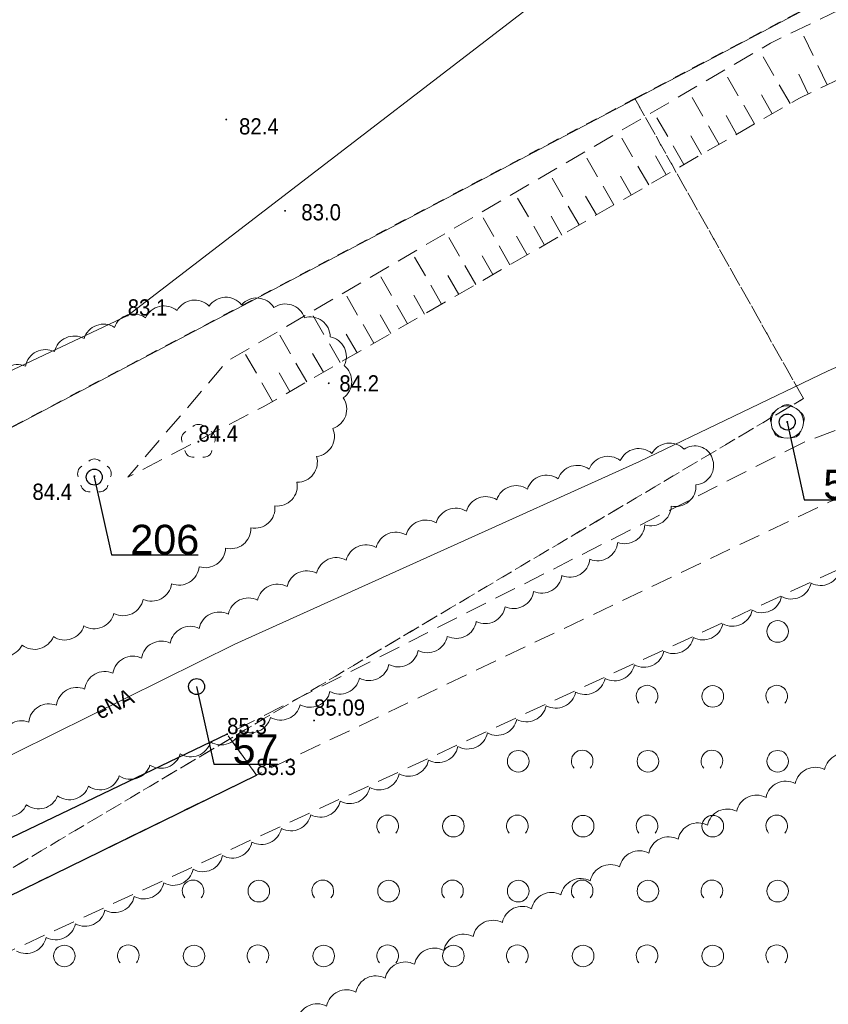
# Model space of a CAD drawing. Header units: metres. Extents: x 6540907 to 6541833, y 5893434 to 5894895.
# Tile 40 of 256: x 6541112 to 6541149, y 5893684 to 5893730. Entities that reach past the tile are written whole.
import ezdxf
from ezdxf import colors
from ezdxf.entities.mleader import LeaderData, LeaderLine
from ezdxf.enums import TextEntityAlignment as Align
from ezdxf.math import Vec2, Vec3

# ---------------------------------------------------------------- set-up
doc = ezdxf.new("R2010")
doc.units = ezdxf.units.M
doc.header["$MEASUREMENT"] = 0
for name, pattern in [('1.0_0.5', [1.5, 1, -0.5]), ('219-500', [0, 0]), ('egug-500', [1, 0.5, -0.5])]:
    doc.linetypes.add(name, pattern=pattern)
doc.layers.get('0').update_dxf_attribs({"color": 2, "linetype": 'CONTINUOUS', "lineweight": 5})
for name, color, linetype, lineweight in [('218-kontur użytku gruntowego', 251, 'CONTINUOUS', 9), ('219-działka ewidencyjna', 152, 'CONTINUOUS', 18), ('chodnik', 251, 'CONTINUOUS', 9), ('drzewo liściaste', 251, 'CONTINUOUS', 9), ('krawężnik', 251, 'CONTINUOUS', 9), ('pikieta naturalna', 251, 'CONTINUOUS', 9), ('pikieta naturalna-Atr2', 251, 'CONTINUOUS', 9), ('pikieta sztuczna', 251, 'CONTINUOUS', 9), ('pikieta sztuczna-Atr2', 251, 'CONTINUOUS', 9), ('przewód elektroenergetyczny podziemny', 251, 'CONTINUOUS', 9), ('przewód elektroenergetyczny podziemny-Atr1', 251, 'CONTINUOUS', 9), ('skarpa nieumocniona', 251, 'CONTINUOUS', 9), ('woda stojąca', 251, 'CONTINUOUS', 9), ('z_i_drzewa_liściste_korony', 66, 'CONTINUOUS', 20), ('z_i_drzewa_opis', 7, 'CONTINUOUS', 25), ('zadrzewienie  zakrzewienie', 252, 'CONTINUOUS', 15)]:
    doc.layers.add(name, color=color, linetype=linetype, lineweight=lineweight)
doc.layers.add('z_i_masywy_grupy', color=7, linetype='CONTINUOUS', lineweight=13, true_color=0x7f926c)
doc.styles.add('Opisowy', font='arial.ttf')
doc.styles.get("Standard").update_dxf_attribs({"font": 'Arial', "width": 0.75})

# ---------------------------------------------------------------- blocks, each defined once
blk = doc.blocks.new('PW01')
at = {"linetype": 'Continuous', "lineweight": 13}
h = blk.add_hatch(color=0, dxfattribs=at)
edge = h.paths.add_edge_path()
edge.add_arc((0, 0), 0.045, 0, 360)
blk = doc.blocks.new('OTZK1')
at = {"color": 0, "linetype": 'Continuous'}
blk.add_circle((0, 0), 0.5, dxfattribs=at)
blk = doc.blocks.new('OTZK2')
at = {"color": 0, "linetype": 'Continuous'}
blk.add_arc((0, 0), 0.5, 318.85, 221.162, dxfattribs=at)
blk = doc.blocks.new('OP021')
at = {"linetype": 'Continuous', "lineweight": 13}
h = blk.add_hatch(color=0, dxfattribs=at)
edge = h.paths.add_edge_path()
edge.add_arc((0, 0), 0.05, 0, 360)
at = {"color": 0, "linetype": 'Continuous', "lineweight": 13}
for centre, start, end in [((-0.38, 0.124), 121.308, 202.548), ((0, 0.4), 49.272, 130.728), ((0.38, 0.124), 337.452, 58.692), ((-0.235, -0.324), 193.221, 274.871), ((0.235, -0.324), 265.129, 346.7789999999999)]:
    blk.add_arc(centre, 0.4, start, end, dxfattribs=at)
blk = doc.blocks.new('_None')
blk = doc.blocks.new('punkt')
h = blk.add_hatch()
h.set_pattern_fill('ANSI32', color=256, scale=0.2)
h.set_pattern_definition([(45, (-4781848.87, -5644337.08), (-1.347038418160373, 1.347038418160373), []), (45, (-4781847.971974, -5644337.08), (-1.347038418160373, 1.347038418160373), [])])
edge = h.paths.add_edge_path()
edge.add_arc((0, 0), 0.2429884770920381, 0, 360)
blk.add_circle((0, 0), 0.2429884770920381)

msp = doc.modelspace()

# ---------------------------------------------------------------- linework, layer by layer
at = {"layer": '218-kontur użytku gruntowego', "linetype": 'egug-500', "lineweight": 18, "flags": 128}
for points in [[(6541168.23, 5893740.80315408), (6541140.26, 5893726.08315408)], [(6541140.26, 5893726.08315408), (6541168.23, 5893740.80315408)], [(6541140.26, 5893726.08315408), (6541073.42, 5893690.88315408)], [(6541073.42, 5893690.88315408), (6541140.26, 5893726.08315408)], [(6541148.06, 5893712.21315408), (6541140.26, 5893726.08315408)], [(6541140.26, 5893726.08315408), (6541148.06, 5893712.21315408)], [(6541024.88, 5893639.203154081), (6541148.06, 5893712.21315408)], [(6541148.06, 5893712.21315408), (6541024.88, 5893639.203154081)]]:
    msp.add_lwpolyline(points, dxfattribs=at)
at = {"layer": '219-działka ewidencyjna', "linetype": '219-500', "lineweight": 18, "flags": 128}
msp.add_lwpolyline([(6541168.23, 5893740.80315408), (6541073.42, 5893690.88315408)], dxfattribs=at)
at = {"layer": 'chodnik', "linetype": '1.0_0.5', "lineweight": 18, "flags": 128}
for points in [[(6541148.09, 5893710.203154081), (6541121.4, 5893696.703154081), (6541122.75, 5893694.81315408), (6541149.27, 5893707.44315408), (6541185.84, 5893721.06315408), (6541214.53, 5893724.55315408), (6541220.14, 5893724.06315408), (6541232.78, 5893720.54315408), (6541273.74, 5893698.72315408), (6541292.32, 5893691.73315408), (6541299.58, 5893690.08315408), (6541311.46, 5893689.823154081), (6541320.71, 5893691.52315408), (6541358.75, 5893703.01315408), (6541381.84, 5893702.76315408), (6541383.11, 5893702.283154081), (6541394.29, 5893699.46315408), (6541417.15, 5893690.50315408), (6541419.74, 5893688.413154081), (6541430.87, 5893678.663154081), (6541433.75, 5893676.30315408), (6541442.13, 5893664.703154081), (6541450.88, 5893651.85315408), (6541461.26, 5893638.50315408), (6541472.88, 5893627.113154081), (6541484.16, 5893618.953154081), (6541492.85, 5893614.033154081), (6541512, 5893607.15315408), (6541515.21, 5893606.55315408), (6541516.3, 5893609.15315408), (6541512.94, 5893609.993154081), (6541494.11, 5893616.77315408), (6541485.78, 5893621.47315408), (6541474.82, 5893629.413154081), (6541463.5, 5893640.50315408), (6541453.3, 5893653.613154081), (6541444.59, 5893666.42315408), (6541435.95, 5893678.38315408), (6541432.81, 5893680.953154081), (6541421.67, 5893690.71315408), (6541418.67, 5893693.12315408), (6541395.21, 5893702.323154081), (6541384.01, 5893705.14315408), (6541382.4, 5893705.76315408), (6541358.33, 5893706.01315408), (6541320.17, 5893694.50315408), (6541310.58, 5893692.44315408), (6541305.73, 5893692.42315408), (6541301.24, 5893692.62315408), (6541301.24, 5893692.62315408), (6541293.42, 5893694.87315408), (6541277.75, 5893700.703154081), (6541274.98, 5893701.48315408), (6541233.63, 5893723.15315408), (6541220.53, 5893727.12315408), (6541214.73, 5893727.19315408), (6541185.16, 5893724.01315408)], [(6541031.2, 5893636.72315408), (6541035.24, 5893639.29315408), (6541034.52, 5893640.12315408), (6541039.37, 5893643.42315408), (6541054.87, 5893654.85315408), (6541064.77, 5893662.283154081), (6541075.31, 5893670.01315408), (6541084.13, 5893676.71315408), (6541087.67, 5893678.72315408), (6541089.99, 5893679.62315408), (6541106.92, 5893687.073154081), (6541122.75, 5893694.81315408), (6541121.4, 5893696.703154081), (6541106.02, 5893689.34315408), (6541086.53, 5893680.993154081), (6541082.59, 5893678.56315408), (6541073.94, 5893672.033154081), (6541066.78, 5893666.68315408), (6541066.11, 5893667.00315408), (6541063.85, 5893669.48315408), (6541062.01, 5893668.113154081), (6541063.49, 5893665.35315408), (6541063.39, 5893664.34315408), (6541037.75, 5893645.10315408), (6541033.54, 5893642.29315408), (6541029.11, 5893639.573154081)]]:
    msp.add_lwpolyline(points, close=True, dxfattribs=at)
at = {"layer": 'krawężnik', "linetype": 'Continuous', "lineweight": 25, "flags": 128}
for points in [[(6541121.4, 5893696.703154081), (6541106.02, 5893689.34315408), (6541086.53, 5893680.993154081), (6541082.59, 5893678.56315408), (6541073.94, 5893672.033154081), (6541066.78, 5893666.68315408)], [(6541031.2, 5893636.72315408), (6541035.24, 5893639.29315408), (6541034.52, 5893640.12315408), (6541039.37, 5893643.42315408), (6541054.87, 5893654.85315408), (6541064.77, 5893662.283154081), (6541075.31, 5893670.01315408), (6541084.13, 5893676.71315408), (6541087.67, 5893678.72315408), (6541089.99, 5893679.62315408), (6541106.92, 5893687.073154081), (6541122.75, 5893694.81315408)]]:
    msp.add_lwpolyline(points, dxfattribs=at)
at = {"layer": 'przewód elektroenergetyczny podziemny', "linetype": 'Continuous', "lineweight": 18, "flags": 128}
msp.add_lwpolyline([(6541200.55, 5893728.33315408), (6541185.54, 5893727.413154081), (6541173.78, 5893724.913154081), (6541160.62, 5893718.46315408), (6541149.21, 5893713.50315408), (6541140.47, 5893709.30315408), (6541121.76, 5893700.863154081), (6541109.97, 5893695.04315408), (6541094.7, 5893688.63315408), (6541082.25, 5893681.493154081), (6541069.32, 5893672.51315408), (6541060.42, 5893665.89315408), (6541045.21, 5893655.33315408)], dxfattribs=at)
at = {"layer": 'skarpa nieumocniona', "linetype": '1.0_0.5', "lineweight": 18, "flags": 128}
msp.add_lwpolyline([(6541238.86, 5893726.25315408), (6541222.53, 5893736.27315408), (6541210.27, 5893741.94315408), (6541202.83, 5893742.69315408), (6541175.26, 5893742.363154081), (6541172.11, 5893741.02315408), (6541146.54, 5893728.64315408), (6541121.4, 5893713.94315408), (6541116.81, 5893708.58315408), (6541123.07, 5893711.83315408), (6541147.87, 5893726.10315408), (6541176.95, 5893739.96315408), (6541201.06, 5893739.783154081), (6541202.53, 5893739.68315408), (6541208.92, 5893738.703154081), (6541221.57, 5893733.96315408), (6541245.99, 5893719.033154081), (6541263.08, 5893708.613154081), (6541277.75, 5893700.703154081), (6541302.09, 5893693.35315408), (6541317.41, 5893694.42315408), (6541352.27, 5893704.453154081), (6541358.33, 5893706.01315408), (6541366.33, 5893706.573154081), (6541360.81, 5893706.93315408), (6541351.4, 5893707.533154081), (6541327.52, 5893701.203154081), (6541315.64, 5893697.83315408), (6541306.2, 5893696.21315408), (6541295.24, 5893697.573154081), (6541280.67, 5893704.14315408), (6541263.34, 5893711.21315408), (6541258.09, 5893714.33315408)], close=True, dxfattribs=at)
for points in [[(6541149.15, 5893726.71315408), (6541147.91, 5893729.30315408)], [(6541147.44, 5893725.85315408), (6541146.01, 5893728.33315408)], [(6541145.8, 5893724.913154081), (6541144.37, 5893727.37315408)], [(6541148.28, 5893726.30315408), (6541147.67, 5893727.59315408)], [(6541146.62, 5893725.38315408), (6541145.91, 5893726.62315408)], [(6541144.16, 5893723.96315408), (6541142.74, 5893726.42315408)], [(6541144.97, 5893724.43315408), (6541144.27, 5893725.67315408)], [(6541142.53, 5893723.033154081), (6541141.12, 5893725.47315408)], [(6541143.34, 5893723.493154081), (6541142.64, 5893724.72315408)], [(6541140.9, 5893722.09315408), (6541139.5, 5893724.52315408)], [(6541141.71, 5893722.56315408), (6541141.01, 5893723.783154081)], [(6541139.29, 5893721.163154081), (6541137.89, 5893723.58315408)], [(6541140.09, 5893721.63315408), (6541139.4, 5893722.84315408)], [(6541137.68, 5893720.243154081), (6541136.29, 5893722.65315408)], [(6541138.48, 5893720.703154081), (6541137.79, 5893721.913154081)], [(6541136.08, 5893719.31315408), (6541134.7, 5893721.72315408)], [(6541136.88, 5893719.77315408), (6541136.19, 5893720.98315408)], [(6541134.48, 5893718.40315408), (6541133.11, 5893720.79315408)], [(6541132.9, 5893717.493154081), (6541131.53, 5893719.863154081)], [(6541135.28, 5893718.863154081), (6541134.59, 5893720.05315408)], [(6541131.32, 5893716.58315408), (6541129.96, 5893718.94315408)], [(6541133.69, 5893717.94315408), (6541133.01, 5893719.13315408)], [(6541129.75, 5893715.67315408), (6541128.39, 5893718.033154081)], [(6541132.11, 5893717.033154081), (6541131.43, 5893718.22315408)], [(6541128.18, 5893714.77315408), (6541126.84, 5893717.12315408)], [(6541130.53, 5893716.12315408), (6541129.85, 5893717.31315408)], [(6541126.63, 5893713.88315408), (6541125.28, 5893716.21315408)], [(6541128.97, 5893715.22315408), (6541128.29, 5893716.40315408)], [(6541125.08, 5893712.98315408), (6541123.74, 5893715.31315408)], [(6541127.41, 5893714.323154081), (6541126.73, 5893715.493154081)], [(6541125.85, 5893713.43315408), (6541125.18, 5893714.60315408)], [(6541123.5, 5893712.08315408), (6541122.17, 5893714.39315408)], [(6541124.3, 5893712.54315408), (6541123.63, 5893713.703154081)]]:
    msp.add_lwpolyline(points, dxfattribs=at)
at = {"layer": 'woda stojąca', "linetype": 'Continuous', "lineweight": 18, "flags": 128}
msp.add_lwpolyline([(6541074.57, 5893702.573154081), (6541086.39, 5893706.05315408), (6541096.18, 5893707.19315408), (6541105.39, 5893710.67315408), (6541116.8, 5893716.05315408), (6541141.83, 5893735.26315408), (6541172.37, 5893747.283154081), (6541190.02, 5893753.12315408), (6541205.73, 5893749.163154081), (6541217.2, 5893745.54315408), (6541235.79, 5893731.13315408), (6541265.97, 5893717.01315408), (6541297.72, 5893704.80315408), (6541316.24, 5893704.33315408), (6541351.89, 5893719.33315408), (6541367.34, 5893722.85315408), (6541389.88, 5893720.18315408)], dxfattribs=at)
at = {"layer": 'z_i_drzewa_liściste_korony', "linetype": 'Continuous'}
msp.add_circle((6541147.310895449, 5893711.130744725), 0.75, dxfattribs=at)
at = {"layer": 'z_i_masywy_grupy', "linetype": 'Continuous'}
for points in [[(6541110.440334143, 5893700.530759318, 0.5000000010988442), (6541111.911823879, 5893700.820159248, 0.5000000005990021), (6541113.358708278, 5893701.215288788, 0.5000000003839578), (6541114.776392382, 5893701.70536203, 0.5), (6541116.161242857, 5893702.281357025, 0.500000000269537), (6541117.512255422, 5893702.932197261, 0.4999999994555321), (6541118.826631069, 5893703.653779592, 0.5000000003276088), (6541120.100457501, 5893704.44451766, 0.5000000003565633), (6541121.328119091, 5893705.305059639, 0.4999999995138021), (6541122.501429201, 5893706.238250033, 0.4999999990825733), (6541123.608230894, 5893707.249250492, 0.5000000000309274), (6541124.630051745, 5893708.345664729, 0.4999999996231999), (6541125.538130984, 5893709.53724215, 0.4999999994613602), (6541126.286854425, 5893710.833954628, 0.4999999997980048), (6541126.770836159, 5893712.247183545, 0.4999999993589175), (6541126.81000419, 5893713.737079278, 0.4999999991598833), (6541126.165776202, 5893715.07005596, 0.5000000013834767), (6541124.973142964, 5893715.951272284, 0.4999999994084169), (6541123.55471183, 5893716.421456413, 0.5000000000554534), (6541122.062696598, 5893716.55506792, 0.5), (6541120.565815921, 5893716.492512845, 0.5000000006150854), (6541119.082561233, 5893716.278494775, 0.4999999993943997), (6541117.621584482, 5893715.943367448, 0.5000000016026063), (6541116.187226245, 5893715.507509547, 0.5000000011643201), (6541114.782125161, 5893714.984508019, 0.4999999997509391), (6541113.408497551, 5893714.383227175, 0.4999999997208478), (6541112.06885139, 5893713.709079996, 0.5000000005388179), (6541110.767110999, 5893712.963780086, 0.5000000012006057)], [(6541110.651075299, 5893693.105492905, 0.4999999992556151), (6541112.112721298, 5893693.441865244, 0.5), (6541113.556734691, 5893693.847711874, 0.5000000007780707), (6541114.988121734, 5893694.295759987, 0.5000000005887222), (6541116.410160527, 5893694.772608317, 0.4999999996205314), (6541117.825009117, 5893695.270725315, 0.5000000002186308), (6541119.228936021, 5893695.798919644, 0.4999999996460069), (6541120.627105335, 5893696.341958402, 0.49999999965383), (6541122.020017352, 5893696.898551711, 0.5000000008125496), (6541123.403545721, 5893697.478008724, 0.5), (6541124.78385331, 5893698.065071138, 0.5000000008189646), (6541126.155664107, 5893698.671812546, 0.4999999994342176), (6541127.522445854, 5893699.28966251, 0.4999999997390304), (6541128.883508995, 5893699.920144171, 0.5), (6541130.236119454, 5893700.568458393, 0.5000000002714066), (6541131.585207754, 5893701.224144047, 0.5000000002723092), (6541132.922511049, 5893701.9035702, 0.5), (6541134.254000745, 5893702.594157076, 0.4999999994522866), (6541135.577232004, 5893703.300598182, 0.4999999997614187), (6541136.886136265, 5893704.033146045, 0.5), (6541138.184060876, 5893704.784798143, 0.5000000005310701), (6541139.466933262, 5893705.561956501, 0.5000000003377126), (6541140.725634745, 5893706.377842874, 0.5000000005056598), (6541141.947170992, 5893707.248285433, 0.5000000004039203), (6541143.086051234, 5893708.222185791, 0.4999999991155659), (6541143.841205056, 5893709.457312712, 0.4999999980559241), (6541142.535884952, 5893709.872169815, 0.5000000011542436), (6541141.050007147, 5893709.681683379, 0.5), (6541139.587110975, 5893709.351609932, 0.5), (6541138.141997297, 5893708.950033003, 0.5000000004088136), (6541136.709659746, 5893708.505144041, 0.5), (6541135.286784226, 5893708.03079471, 0.5000000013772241), (6541133.871178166, 5893707.534763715, 0.5000000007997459), (6541132.467251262, 5893707.006569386, 0.5), (6541131.068375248, 5893706.46535267, 0.5000000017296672), (6541129.67546323, 5893705.908759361, 0.4999999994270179), (6541128.291255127, 5893705.330958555, 0.500000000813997), (6541126.910273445, 5893704.745457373, 0.5000000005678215), (6541125.538462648, 5893704.138715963, 0.5000000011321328), (6541124.170991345, 5893703.522389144, 0.500000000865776), (6541122.809928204, 5893702.891907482, 0.5), (6541121.456589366, 5893702.245129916, 0.5000000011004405), (6541120.106878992, 5893701.59069741, 0.5000000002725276), (6541118.76940175, 5893700.911621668, 0.5000000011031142), (6541117.43700921, 5893700.222768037, 0.5000000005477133), (6541116.11377795, 5893699.516326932, 0.5000000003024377), (6541114.803805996, 5893698.785724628, 0.5000000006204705), (6541113.504555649, 5893698.036350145, 0.5000000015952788), (6541112.219936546, 5893697.26199048, 0.5000000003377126), (6541110.961235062, 5893696.446104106, 0.500000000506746)], [(6541149.772802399, 5893704.319366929, -0.5000000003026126), (6541148.411579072, 5893703.689231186, -0.4999999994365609), (6541147.050355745, 5893703.059095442, -0.5000000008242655), (6541145.689132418, 5893702.428959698, -0.5000000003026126), (6541144.327909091, 5893701.798823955, -0.4999999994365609), (6541142.966685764, 5893701.168688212, -0.5000000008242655), (6541141.605462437, 5893700.538552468, -0.4999999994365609), (6541140.24423911, 5893699.908416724, -0.5000000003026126), (6541138.883015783, 5893699.278280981, -0.5000000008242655), (6541137.521792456, 5893698.648145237, -0.4999999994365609), (6541136.160569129, 5893698.018009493, -0.5000000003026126), (6541134.799345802, 5893697.38787375, -0.5000000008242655), (6541133.438122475, 5893696.757738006, -0.4999999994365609), (6541132.076899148, 5893696.127602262, -0.5000000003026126), (6541130.715675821, 5893695.497466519, -0.5000000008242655), (6541129.354452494, 5893694.867330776, -0.4999999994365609), (6541127.993229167, 5893694.237195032, -0.5000000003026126), (6541126.63200584, 5893693.607059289, -0.5000000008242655), (6541125.270782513, 5893692.976923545, -0.4999999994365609), (6541123.909559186, 5893692.346787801, -0.5000000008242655), (6541122.548335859, 5893691.716652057, -0.5000000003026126), (6541121.187112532, 5893691.086516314, -0.4999999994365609), (6541119.825889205, 5893690.45638057, -0.5000000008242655), (6541118.464665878, 5893689.826244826, -0.5000000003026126), (6541117.103442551, 5893689.196109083, -0.4999999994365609), (6541115.742219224, 5893688.56597334, -0.5000000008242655), (6541114.380995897, 5893687.935837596, -0.5000000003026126), (6541113.01977257, 5893687.305701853, -0.4999999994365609), (6541111.658549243, 5893686.675566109, -0.5000000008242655)], [(6541124.644380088, 5893683.492022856, -0.5), (6541125.999623, 5893684.134919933, -0.5), (6541127.354865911, 5893684.77781701, -0.5), (6541128.710108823, 5893685.420714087, -0.5), (6541130.065351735, 5893686.063611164, -0.5), (6541131.420594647, 5893686.706508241, -0.5), (6541132.775837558, 5893687.349405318, -0.5), (6541134.13108047, 5893687.992302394, -0.5), (6541135.486323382, 5893688.635199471, -0.5), (6541136.841566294, 5893689.278096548, -0.5), (6541138.196809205, 5893689.920993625, -0.5), (6541139.552052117, 5893690.563890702, -0.5), (6541140.907295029, 5893691.206787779, -0.5), (6541142.26253794, 5893691.849684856, -0.5), (6541143.617780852, 5893692.492581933, -0.5), (6541144.973023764, 5893693.13547901, -0.5), (6541146.328266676, 5893693.778376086, -0.5), (6541147.683509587, 5893694.421273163, -0.5), (6541149.038752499, 5893695.064170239, -0.5000000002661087), (6541150.393995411, 5893695.707067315, -0.5)]]:
    msp.add_lwpolyline(points, format="xyb", dxfattribs=at)
at = {"layer": 'zadrzewienie  zakrzewienie', "linetype": '1.0_0.5', "lineweight": 18, "flags": 128}
msp.add_lwpolyline([(6541044.04, 5893600.363154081), (6541052.84, 5893607.02315408), (6541069.7, 5893618.67315408), (6541101.31, 5893643.953154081), (6541129.24, 5893651.76315408), (6541152.03, 5893668.72315408), (6541169.97, 5893678.863154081), (6541187.83, 5893674.93315408), (6541224.49, 5893675.77315408), (6541248.1, 5893669.87315408), (6541267.08, 5893654.243154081), (6541283.7, 5893692.18315408), (6541223.9, 5893719.68315408), (6541201.6, 5893720.58315408), (6541164.6, 5893711.18315408), (6541087.7, 5893675.783154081), (6541061.02, 5893658.283154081), (6541036.66, 5893639.783154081), (6541017.58, 5893626.913154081), (6541015.78, 5893624.39315408), (6541016.59, 5893621.33315408), (6541020.64, 5893617.46315408)], close=True, dxfattribs=at)

# ---------------------------------------------------------------- block references
at = {"layer": 'drzewo liściaste', "linetype": 'Continuous', "lineweight": 18}
for p in [(6541147.31, 5893711.13315408), (6541147.31, 5893711.13315408), (6541147.31, 5893711.13315408), (6541120.07, 5893710.22315408), (6541115.26, 5893708.62315408)]:
    msp.add_blockref('OP021', p, dxfattribs=at)
at = {"layer": 'pikieta naturalna', "linetype": 'Continuous', "lineweight": 13}
for p in [(6541121.36, 5893725.113154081), (6541124.08, 5893720.89315408), (6541116.8, 5893716.05315408), (6541126.1, 5893712.92315408), (6541120.07, 5893710.22315408), (6541115.26, 5893708.62315408), (6541121.4, 5893696.703154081), (6541122.75, 5893694.81315408)]:
    msp.add_blockref('PW01', p, dxfattribs=at)
at = {"layer": 'pikieta sztuczna', "linetype": 'Continuous', "lineweight": 13}
msp.add_blockref('PW01', (6541125.42, 5893697.33315408), dxfattribs=at)
at = {"layer": 'z_i_drzewa_opis', "ltscale": 0.01, "xscale": 1.520278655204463, "yscale": 1.520278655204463, "zscale": 1.520278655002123}
for p in [(6541147.310895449, 5893711.130744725), (6541115.253384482, 5893708.582668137), (6541119.987661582, 5893698.900858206)]:
    msp.add_blockref('punkt', p, dxfattribs=at)
at = {"layer": 'zadrzewienie  zakrzewienie', "linetype": 'Continuous', "lineweight": 18}
for name, p in [('OTZK1', (6541146.866, 5893701.449154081)), ('OTZK2', (6541140.824, 5893698.460154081)), ('OTZK1', (6541143.866, 5893698.449154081)), ('OTZK2', (6541146.824, 5893698.460154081)), ('OTZK1', (6541134.866, 5893695.449154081)), ('OTZK2', (6541137.824, 5893695.460154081)), ('OTZK1', (6541140.866, 5893695.449154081)), ('OTZK2', (6541143.824, 5893695.460154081)), ('OTZK1', (6541146.866, 5893695.449154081)), ('OTZK2', (6541128.824, 5893692.460154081)), ('OTZK1', (6541131.866, 5893692.449154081)), ('OTZK2', (6541134.824, 5893692.460154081)), ('OTZK1', (6541137.866, 5893692.449154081)), ('OTZK2', (6541140.824, 5893692.460154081)), ('OTZK1', (6541143.866, 5893692.449154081)), ('OTZK2', (6541146.824, 5893692.460154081)), ('OTZK2', (6541119.824, 5893689.460154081)), ('OTZK1', (6541122.866, 5893689.449154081)), ('OTZK2', (6541125.824, 5893689.460154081)), ('OTZK1', (6541128.866, 5893689.449154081)), ('OTZK2', (6541131.824, 5893689.460154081)), ('OTZK1', (6541134.866, 5893689.449154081)), ('OTZK2', (6541137.824, 5893689.460154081)), ('OTZK1', (6541140.866, 5893689.449154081)), ('OTZK2', (6541143.824, 5893689.460154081)), ('OTZK1', (6541146.866, 5893689.449154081)), ('OTZK1', (6541113.866, 5893686.449154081)), ('OTZK2', (6541116.824, 5893686.460154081)), ('OTZK1', (6541119.866, 5893686.449154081)), ('OTZK2', (6541122.824, 5893686.460154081)), ('OTZK1', (6541125.866, 5893686.449154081)), ('OTZK2', (6541128.824, 5893686.460154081)), ('OTZK1', (6541131.866, 5893686.449154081)), ('OTZK2', (6541134.824, 5893686.460154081)), ('OTZK1', (6541137.866, 5893686.449154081)), ('OTZK2', (6541140.824, 5893686.460154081)), ('OTZK1', (6541143.866, 5893686.449154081)), ('OTZK2', (6541146.824, 5893686.460154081))]:
    msp.add_blockref(name, p, dxfattribs=at)

# ---------------------------------------------------------------- texts
at = {"layer": 'pikieta naturalna-Atr2', "width": 0.9}
for s, p in [('82.4', (6541121.95, 5893724.42315408)), ('83.0', (6541124.83, 5893720.453154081)), ('83.1', (6541116.8, 5893716.05315408)), ('84.2', (6541126.59, 5893712.54315408)), ('84.4', (6541120.07, 5893710.22315408)), ('84.4', (6541112.39, 5893707.533154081)), ('85.3', (6541121.4, 5893696.703154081)), ('85.3', (6541122.75, 5893694.81315408))]:
    msp.add_text(s, height=0.75, dxfattribs=at).set_placement(p)
at = {"layer": 'pikieta sztuczna-Atr2', "width": 0.9}
msp.add_text('85.09', height=0.75, dxfattribs=at).set_placement((6541125.42, 5893697.33315408), align=Align.BOTTOM_LEFT)
at = {"layer": 'przewód elektroenergetyczny podziemny-Atr1', "width": 0.9}
msp.add_text('eNA', height=0.75, rotation=26.273, dxfattribs=at).set_placement((6541115.35, 5893697.703154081), align=Align.MIDDLE_LEFT)

# ---------------------------------------------------------------- leaders
at = {"layer": 'z_i_drzewa_opis'}
ml = msp.add_multileader_mtext('Standard', dxfattribs=at)
ml.set_content('59', color=256, style='Opisowy')
ml.set_leader_properties()
ml.set_arrow_properties(name='NONE')
ml.build(insert=Vec2(0, 0))
ml.multileader.update_dxf_attribs({"has_dogleg": 0, "text_left_attachment_type": 6, "text_right_attachment_type": 5, "text_top_attachment_type": 0, "text_bottom_attachment_type": 0, "dogleg_length": 1.91433062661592, "arrow_head_size": 7.005444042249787})
ctx = ml.context
ctx.base_point, ctx.char_height, ctx.arrow_head_size, ctx.landing_gap_size, ctx.plane_origin, ctx.plane_x_axis, ctx.plane_y_axis = Vec3(6541151.209553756, 5893708.988342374), 1.368250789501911, 7.005444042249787, 0.8756805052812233, Vec3(6541143.838434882, 5893704.604278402), Vec3(1, -1.49998432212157e-15), Vec3(1.49998432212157e-15, 1)
ctx.left_attachment, ctx.right_attachment, ctx.attachment_type = 6, 5, 2
notes = []
notes.append((ctx, [(1, (1, 1, 0), (6541148.168996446, 5893708.988342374), (1, -1.49998432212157e-15), 3.040557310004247, [(0, [(6541150.42089545, 5893712.580744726), (6541151.209553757, 5893708.988342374), (6541151.209553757, 5893708.988342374), (6541151.209553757, 5893708.988342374), (6541151.209553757, 5893708.988342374), (6541151.209553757, 5893708.988342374), (6541151.209553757, 5893708.988342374), (6541151.209553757, 5893708.988342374), (6541151.209553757, 5893708.988342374), (6541151.209553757, 5893708.988342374), (6541151.209553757, 5893708.988342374), (6541151.209553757, 5893708.988342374), (6541151.209553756, 5893708.988342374), (6541151.209553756, 5893708.988342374), (6541151.209553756, 5893708.988342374), (6541151.209553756, 5893708.988342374), (6541151.209553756, 5893708.988342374), (6541151.209553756, 5893708.988342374), (6541151.209553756, 5893708.988342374), (6541151.209553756, 5893708.988342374), (6541151.209553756, 5893708.988342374), (6541151.209553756, 5893708.988342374), (6541151.209553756, 5893708.988342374), (6541151.209553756, 5893708.988342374), (6541151.209553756, 5893708.988342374), (6541151.209553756, 5893708.988342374), (6541151.209553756, 5893708.988342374), (6541151.209553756, 5893708.988342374), (6541151.209553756, 5893708.988342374), (6541151.209553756, 5893708.988342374), (6541151.209553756, 5893708.988342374), (6541151.209553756, 5893708.988342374), (6541151.209553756, 5893708.988342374), (6541151.209553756, 5893708.988342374), (6541151.209553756, 5893708.988342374), (6541151.209553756, 5893708.988342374), (6541151.209553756, 5893708.988342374), (6541151.209553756, 5893708.988342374), (6541151.209553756, 5893708.988342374), (6541151.209553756, 5893708.988342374), (6541151.209553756, 5893708.988342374), (6541151.209553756, 5893708.988342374), (6541151.209553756, 5893708.988342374), (6541151.209553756, 5893708.988342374), (6541151.209553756, 5893708.988342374), (6541151.209553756, 5893708.988342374), (6541151.209553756, 5893708.988342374), (6541151.209553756, 5893708.988342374), (6541151.209553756, 5893708.988342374), (6541151.209553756, 5893708.988342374), (6541151.209553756, 5893708.988342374), (6541151.209553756, 5893708.988342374), (6541151.209553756, 5893708.988342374), (6541151.209553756, 5893708.988342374), (6541151.209553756, 5893708.988342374), (6541151.209553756, 5893708.988342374), (6541151.209553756, 5893708.988342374), (6541151.209553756, 5893708.988342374), (6541151.209553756, 5893708.988342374), (6541151.209553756, 5893708.988342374), (6541151.209553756, 5893708.988342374), (6541151.209553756, 5893708.988342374), (6541151.209553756, 5893708.988342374), (6541151.209553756, 5893708.988342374), (6541151.209553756, 5893708.988342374), (6541151.209553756, 5893708.988342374), (6541151.209553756, 5893708.988342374), (6541151.209553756, 5893708.988342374), (6541151.209553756, 5893708.988342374), (6541151.209553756, 5893708.988342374), (6541151.209553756, 5893708.988342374), (6541151.209553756, 5893708.988342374), (6541151.209553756, 5893708.988342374), (6541151.209553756, 5893708.988342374), (6541151.209553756, 5893708.988342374), (6541151.209553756, 5893708.988342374), (6541151.209553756, 5893708.988342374), (6541151.209553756, 5893708.988342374), (6541151.209553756, 5893708.988342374), (6541151.209553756, 5893708.988342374), (6541151.209553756, 5893708.988342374), (6541151.209553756, 5893708.988342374), (6541151.209553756, 5893708.988342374), (6541151.209553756, 5893708.988342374), (6541151.209553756, 5893708.988342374), (6541151.209553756, 5893708.988342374), (6541151.209553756, 5893708.988342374), (6541151.209553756, 5893708.988342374), (6541151.209553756, 5893708.988342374), (6541151.209553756, 5893708.988342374), (6541151.209553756, 5893708.988342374), (6541151.209553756, 5893708.988342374), (6541151.209553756, 5893708.988342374), (6541151.209553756, 5893708.988342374), (6541151.209553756, 5893708.988342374), (6541151.209553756, 5893708.988342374), (6541151.209553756, 5893708.988342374), (6541151.209553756, 5893708.988342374), (6541151.209553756, 5893708.988342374), (6541151.209553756, 5893708.988342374), (6541151.209553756, 5893708.988342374), (6541151.209553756, 5893708.988342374), (6541151.209553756, 5893708.988342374), (6541151.209553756, 5893708.988342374), (6541151.209553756, 5893708.988342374), (6541151.209553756, 5893708.988342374), (6541151.209553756, 5893708.988342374), (6541151.209553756, 5893708.988342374), (6541151.209553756, 5893708.988342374), (6541151.209553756, 5893708.988342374), (6541151.209553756, 5893708.988342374), (6541151.209553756, 5893708.988342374), (6541151.209553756, 5893708.988342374), (6541151.209553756, 5893708.988342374), (6541151.209553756, 5893708.988342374), (6541151.209553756, 5893708.988342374), (6541151.209553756, 5893708.988342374), (6541151.209553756, 5893708.988342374), (6541151.209553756, 5893708.988342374), (6541151.209553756, 5893708.988342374), (6541151.209553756, 5893708.988342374), (6541151.209553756, 5893708.988342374), (6541151.209553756, 5893708.988342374), (6541151.209553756, 5893708.988342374), (6541151.209553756, 5893708.988342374), (6541151.209553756, 5893708.988342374)], 256, [])])]))
ctx.mtext.insert, ctx.mtext.text_direction, ctx.mtext.rotation, ctx.mtext.flow_direction = Vec3(6541152.085234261, 5893710.379926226), Vec3(1, -1.49998432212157e-15), -1.49998432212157e-15, 5
ml = msp.add_multileader_mtext('Standard', dxfattribs=at)
ml.set_content('58', color=256, style='Opisowy')
ml.set_leader_properties()
ml.set_arrow_properties(name='NONE')
ml.build(insert=Vec2(0, 0))
ml.multileader.update_dxf_attribs({"has_dogleg": 0, "text_left_attachment_type": 6, "text_right_attachment_type": 5, "text_top_attachment_type": 0, "text_bottom_attachment_type": 0, "dogleg_length": 1.91433062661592, "arrow_head_size": 7.005444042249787})
ctx = ml.context
ctx.base_point, ctx.char_height, ctx.arrow_head_size, ctx.landing_gap_size, ctx.plane_origin, ctx.plane_x_axis, ctx.plane_y_axis = Vec3(6541148.099553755, 5893707.538342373), 1.368250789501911, 7.005444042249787, 0.8756805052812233, Vec3(6541140.728434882, 5893703.154278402), Vec3(1, -1.49998432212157e-15), Vec3(1.49998432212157e-15, 1)
ctx.left_attachment, ctx.right_attachment, ctx.attachment_type = 6, 5, 2
notes.append((ctx, [(1, (1, 1, 0), (6541145.058996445, 5893707.538342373), (1, -1.49998432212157e-15), 3.040557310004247, [(0, [(6541147.310895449, 5893711.130744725), (6541148.099553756, 5893707.538342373), (6541148.099553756, 5893707.538342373), (6541148.099553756, 5893707.538342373), (6541148.099553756, 5893707.538342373), (6541148.099553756, 5893707.538342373), (6541148.099553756, 5893707.538342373), (6541148.099553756, 5893707.538342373), (6541148.099553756, 5893707.538342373), (6541148.099553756, 5893707.538342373), (6541148.099553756, 5893707.538342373), (6541148.099553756, 5893707.538342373), (6541148.099553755, 5893707.538342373), (6541148.099553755, 5893707.538342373), (6541148.099553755, 5893707.538342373), (6541148.099553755, 5893707.538342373), (6541148.099553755, 5893707.538342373), (6541148.099553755, 5893707.538342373), (6541148.099553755, 5893707.538342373), (6541148.099553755, 5893707.538342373), (6541148.099553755, 5893707.538342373), (6541148.099553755, 5893707.538342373), (6541148.099553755, 5893707.538342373), (6541148.099553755, 5893707.538342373), (6541148.099553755, 5893707.538342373), (6541148.099553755, 5893707.538342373), (6541148.099553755, 5893707.538342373), (6541148.099553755, 5893707.538342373), (6541148.099553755, 5893707.538342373), (6541148.099553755, 5893707.538342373), (6541148.099553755, 5893707.538342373), (6541148.099553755, 5893707.538342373), (6541148.099553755, 5893707.538342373), (6541148.099553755, 5893707.538342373), (6541148.099553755, 5893707.538342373), (6541148.099553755, 5893707.538342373), (6541148.099553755, 5893707.538342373), (6541148.099553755, 5893707.538342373), (6541148.099553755, 5893707.538342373), (6541148.099553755, 5893707.538342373), (6541148.099553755, 5893707.538342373), (6541148.099553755, 5893707.538342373), (6541148.099553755, 5893707.538342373), (6541148.099553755, 5893707.538342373), (6541148.099553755, 5893707.538342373), (6541148.099553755, 5893707.538342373), (6541148.099553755, 5893707.538342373), (6541148.099553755, 5893707.538342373), (6541148.099553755, 5893707.538342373), (6541148.099553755, 5893707.538342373), (6541148.099553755, 5893707.538342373), (6541148.099553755, 5893707.538342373), (6541148.099553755, 5893707.538342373), (6541148.099553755, 5893707.538342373), (6541148.099553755, 5893707.538342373), (6541148.099553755, 5893707.538342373), (6541148.099553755, 5893707.538342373), (6541148.099553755, 5893707.538342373), (6541148.099553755, 5893707.538342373), (6541148.099553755, 5893707.538342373), (6541148.099553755, 5893707.538342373), (6541148.099553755, 5893707.538342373), (6541148.099553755, 5893707.538342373), (6541148.099553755, 5893707.538342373), (6541148.099553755, 5893707.538342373), (6541148.099553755, 5893707.538342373), (6541148.099553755, 5893707.538342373), (6541148.099553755, 5893707.538342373), (6541148.099553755, 5893707.538342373), (6541148.099553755, 5893707.538342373), (6541148.099553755, 5893707.538342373), (6541148.099553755, 5893707.538342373), (6541148.099553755, 5893707.538342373), (6541148.099553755, 5893707.538342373), (6541148.099553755, 5893707.538342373), (6541148.099553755, 5893707.538342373), (6541148.099553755, 5893707.538342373), (6541148.099553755, 5893707.538342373), (6541148.099553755, 5893707.538342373), (6541148.099553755, 5893707.538342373), (6541148.099553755, 5893707.538342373), (6541148.099553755, 5893707.538342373), (6541148.099553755, 5893707.538342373), (6541148.099553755, 5893707.538342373), (6541148.099553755, 5893707.538342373), (6541148.099553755, 5893707.538342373), (6541148.099553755, 5893707.538342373), (6541148.099553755, 5893707.538342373), (6541148.099553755, 5893707.538342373), (6541148.099553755, 5893707.538342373), (6541148.099553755, 5893707.538342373), (6541148.099553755, 5893707.538342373), (6541148.099553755, 5893707.538342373), (6541148.099553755, 5893707.538342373), (6541148.099553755, 5893707.538342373), (6541148.099553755, 5893707.538342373), (6541148.099553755, 5893707.538342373), (6541148.099553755, 5893707.538342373), (6541148.099553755, 5893707.538342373), (6541148.099553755, 5893707.538342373), (6541148.099553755, 5893707.538342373), (6541148.099553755, 5893707.538342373), (6541148.099553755, 5893707.538342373), (6541148.099553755, 5893707.538342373), (6541148.099553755, 5893707.538342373), (6541148.099553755, 5893707.538342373), (6541148.099553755, 5893707.538342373), (6541148.099553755, 5893707.538342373), (6541148.099553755, 5893707.538342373), (6541148.099553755, 5893707.538342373), (6541148.099553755, 5893707.538342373), (6541148.099553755, 5893707.538342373), (6541148.099553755, 5893707.538342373), (6541148.099553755, 5893707.538342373), (6541148.099553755, 5893707.538342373), (6541148.099553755, 5893707.538342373), (6541148.099553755, 5893707.538342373), (6541148.099553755, 5893707.538342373), (6541148.099553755, 5893707.538342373), (6541148.099553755, 5893707.538342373), (6541148.099553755, 5893707.538342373), (6541148.099553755, 5893707.538342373), (6541148.099553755, 5893707.538342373), (6541148.099553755, 5893707.538342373), (6541148.099553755, 5893707.538342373), (6541148.099553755, 5893707.538342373)], 256, [])])]))
ctx.mtext.insert, ctx.mtext.text_direction, ctx.mtext.rotation, ctx.mtext.flow_direction = Vec3(6541148.975234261, 5893708.929926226), Vec3(1, -1.49998432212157e-15), -1.49998432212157e-15, 5
ml = msp.add_multileader_mtext('Standard', dxfattribs=at)
ml.set_content('206', color=256, style='Opisowy')
ml.set_leader_properties()
ml.set_arrow_properties(name='NONE')
ml.build(insert=Vec2(0, 0))
ml.multileader.update_dxf_attribs({"has_dogleg": 0, "text_left_attachment_type": 6, "text_right_attachment_type": 5, "text_top_attachment_type": 0, "text_bottom_attachment_type": 0, "dogleg_length": 1.91433062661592, "arrow_head_size": 7.005444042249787})
ctx = ml.context
ctx.base_point, ctx.char_height, ctx.arrow_head_size, ctx.landing_gap_size, ctx.plane_origin, ctx.plane_x_axis, ctx.plane_y_axis = Vec3(6541116.042042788, 5893704.990265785), 1.368250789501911, 7.005444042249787, 0.8756805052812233, Vec3(6541108.670923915, 5893700.606201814), Vec3(1, -1.49998432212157e-15), Vec3(1.49998432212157e-15, 1)
ctx.left_attachment, ctx.right_attachment, ctx.attachment_type = 6, 5, 2
notes.append((ctx, [(1, (1, 1, 0), (6541113.001485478, 5893704.990265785), (1, -1.49998432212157e-15), 3.040557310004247, [(0, [(6541115.253384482, 5893708.582668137), (6541116.042042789, 5893704.990265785), (6541116.042042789, 5893704.990265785), (6541116.042042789, 5893704.990265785), (6541116.042042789, 5893704.990265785), (6541116.042042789, 5893704.990265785), (6541116.042042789, 5893704.990265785), (6541116.042042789, 5893704.990265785), (6541116.042042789, 5893704.990265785), (6541116.042042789, 5893704.990265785), (6541116.042042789, 5893704.990265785), (6541116.042042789, 5893704.990265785), (6541116.042042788, 5893704.990265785), (6541116.042042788, 5893704.990265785), (6541116.042042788, 5893704.990265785), (6541116.042042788, 5893704.990265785), (6541116.042042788, 5893704.990265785), (6541116.042042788, 5893704.990265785), (6541116.042042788, 5893704.990265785), (6541116.042042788, 5893704.990265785), (6541116.042042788, 5893704.990265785), (6541116.042042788, 5893704.990265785), (6541116.042042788, 5893704.990265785), (6541116.042042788, 5893704.990265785), (6541116.042042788, 5893704.990265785), (6541116.042042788, 5893704.990265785), (6541116.042042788, 5893704.990265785), (6541116.042042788, 5893704.990265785), (6541116.042042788, 5893704.990265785), (6541116.042042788, 5893704.990265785), (6541116.042042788, 5893704.990265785), (6541116.042042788, 5893704.990265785), (6541116.042042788, 5893704.990265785), (6541116.042042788, 5893704.990265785), (6541116.042042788, 5893704.990265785), (6541116.042042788, 5893704.990265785), (6541116.042042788, 5893704.990265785), (6541116.042042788, 5893704.990265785), (6541116.042042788, 5893704.990265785), (6541116.042042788, 5893704.990265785), (6541116.042042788, 5893704.990265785), (6541116.042042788, 5893704.990265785), (6541116.042042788, 5893704.990265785), (6541116.042042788, 5893704.990265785), (6541116.042042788, 5893704.990265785), (6541116.042042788, 5893704.990265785), (6541116.042042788, 5893704.990265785), (6541116.042042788, 5893704.990265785), (6541116.042042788, 5893704.990265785), (6541116.042042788, 5893704.990265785), (6541116.042042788, 5893704.990265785), (6541116.042042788, 5893704.990265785), (6541116.042042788, 5893704.990265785), (6541116.042042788, 5893704.990265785), (6541116.042042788, 5893704.990265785), (6541116.042042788, 5893704.990265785), (6541116.042042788, 5893704.990265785), (6541116.042042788, 5893704.990265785), (6541116.042042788, 5893704.990265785), (6541116.042042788, 5893704.990265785), (6541116.042042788, 5893704.990265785), (6541116.042042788, 5893704.990265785), (6541116.042042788, 5893704.990265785), (6541116.042042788, 5893704.990265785), (6541116.042042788, 5893704.990265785), (6541116.042042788, 5893704.990265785), (6541116.042042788, 5893704.990265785), (6541116.042042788, 5893704.990265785), (6541116.042042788, 5893704.990265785), (6541116.042042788, 5893704.990265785), (6541116.042042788, 5893704.990265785), (6541116.042042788, 5893704.990265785), (6541116.042042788, 5893704.990265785), (6541116.042042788, 5893704.990265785), (6541116.042042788, 5893704.990265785), (6541116.042042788, 5893704.990265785), (6541116.042042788, 5893704.990265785), (6541116.042042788, 5893704.990265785), (6541116.042042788, 5893704.990265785), (6541116.042042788, 5893704.990265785), (6541116.042042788, 5893704.990265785), (6541116.042042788, 5893704.990265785), (6541116.042042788, 5893704.990265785), (6541116.042042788, 5893704.990265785), (6541116.042042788, 5893704.990265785), (6541116.042042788, 5893704.990265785), (6541116.042042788, 5893704.990265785), (6541116.042042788, 5893704.990265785), (6541116.042042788, 5893704.990265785), (6541116.042042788, 5893704.990265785), (6541116.042042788, 5893704.990265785), (6541116.042042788, 5893704.990265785), (6541116.042042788, 5893704.990265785), (6541116.042042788, 5893704.990265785), (6541116.042042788, 5893704.990265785), (6541116.042042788, 5893704.990265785), (6541116.042042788, 5893704.990265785), (6541116.042042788, 5893704.990265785), (6541116.042042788, 5893704.990265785), (6541116.042042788, 5893704.990265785), (6541116.042042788, 5893704.990265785), (6541116.042042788, 5893704.990265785), (6541116.042042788, 5893704.990265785), (6541116.042042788, 5893704.990265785), (6541116.042042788, 5893704.990265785), (6541116.042042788, 5893704.990265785), (6541116.042042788, 5893704.990265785), (6541116.042042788, 5893704.990265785), (6541116.042042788, 5893704.990265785), (6541116.042042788, 5893704.990265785), (6541116.042042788, 5893704.990265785), (6541116.042042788, 5893704.990265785), (6541116.042042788, 5893704.990265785), (6541116.042042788, 5893704.990265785), (6541116.042042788, 5893704.990265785), (6541116.042042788, 5893704.990265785), (6541116.042042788, 5893704.990265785), (6541116.042042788, 5893704.990265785), (6541116.042042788, 5893704.990265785), (6541116.042042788, 5893704.990265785), (6541116.042042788, 5893704.990265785), (6541116.042042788, 5893704.990265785), (6541116.042042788, 5893704.990265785), (6541116.042042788, 5893704.990265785), (6541116.042042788, 5893704.990265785), (6541116.042042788, 5893704.990265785)], 256, [])])]))
ctx.mtext.insert, ctx.mtext.text_direction, ctx.mtext.rotation, ctx.mtext.flow_direction = Vec3(6541116.917723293, 5893706.381849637), Vec3(1, -1.49998432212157e-15), -1.49998432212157e-15, 5
ml = msp.add_multileader_mtext('Standard', dxfattribs=at)
ml.set_content('57', color=256, style='Opisowy')
ml.set_leader_properties()
ml.set_arrow_properties(name='NONE')
ml.build(insert=Vec2(0, 0))
ml.multileader.update_dxf_attribs({"has_dogleg": 0, "text_left_attachment_type": 6, "text_right_attachment_type": 5, "text_top_attachment_type": 0, "text_bottom_attachment_type": 0, "dogleg_length": 1.91433062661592, "arrow_head_size": 7.005444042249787})
ctx = ml.context
ctx.base_point, ctx.char_height, ctx.arrow_head_size, ctx.landing_gap_size, ctx.plane_origin, ctx.plane_x_axis, ctx.plane_y_axis = Vec3(6541120.776319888, 5893695.308455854), 1.368250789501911, 7.005444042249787, 0.8756805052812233, Vec3(6541113.405201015, 5893690.924391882), Vec3(1, -1.49998432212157e-15), Vec3(1.49998432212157e-15, 1)
ctx.left_attachment, ctx.right_attachment, ctx.attachment_type = 6, 5, 2
notes.append((ctx, [(1, (1, 1, 0), (6541117.735762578, 5893695.308455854), (1, -1.49998432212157e-15), 3.040557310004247, [(0, [(6541119.987661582, 5893698.900858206), (6541120.776319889, 5893695.308455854), (6541120.776319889, 5893695.308455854), (6541120.776319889, 5893695.308455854), (6541120.776319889, 5893695.308455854), (6541120.776319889, 5893695.308455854), (6541120.776319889, 5893695.308455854), (6541120.776319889, 5893695.308455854), (6541120.776319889, 5893695.308455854), (6541120.776319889, 5893695.308455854), (6541120.776319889, 5893695.308455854), (6541120.776319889, 5893695.308455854), (6541120.776319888, 5893695.308455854), (6541120.776319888, 5893695.308455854), (6541120.776319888, 5893695.308455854), (6541120.776319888, 5893695.308455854), (6541120.776319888, 5893695.308455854), (6541120.776319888, 5893695.308455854), (6541120.776319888, 5893695.308455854), (6541120.776319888, 5893695.308455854), (6541120.776319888, 5893695.308455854), (6541120.776319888, 5893695.308455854), (6541120.776319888, 5893695.308455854), (6541120.776319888, 5893695.308455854), (6541120.776319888, 5893695.308455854), (6541120.776319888, 5893695.308455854), (6541120.776319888, 5893695.308455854), (6541120.776319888, 5893695.308455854), (6541120.776319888, 5893695.308455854), (6541120.776319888, 5893695.308455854), (6541120.776319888, 5893695.308455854), (6541120.776319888, 5893695.308455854), (6541120.776319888, 5893695.308455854), (6541120.776319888, 5893695.308455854), (6541120.776319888, 5893695.308455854), (6541120.776319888, 5893695.308455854), (6541120.776319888, 5893695.308455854), (6541120.776319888, 5893695.308455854), (6541120.776319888, 5893695.308455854), (6541120.776319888, 5893695.308455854), (6541120.776319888, 5893695.308455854), (6541120.776319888, 5893695.308455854), (6541120.776319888, 5893695.308455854), (6541120.776319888, 5893695.308455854), (6541120.776319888, 5893695.308455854), (6541120.776319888, 5893695.308455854), (6541120.776319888, 5893695.308455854), (6541120.776319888, 5893695.308455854), (6541120.776319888, 5893695.308455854), (6541120.776319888, 5893695.308455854), (6541120.776319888, 5893695.308455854), (6541120.776319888, 5893695.308455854), (6541120.776319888, 5893695.308455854), (6541120.776319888, 5893695.308455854), (6541120.776319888, 5893695.308455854), (6541120.776319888, 5893695.308455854), (6541120.776319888, 5893695.308455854), (6541120.776319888, 5893695.308455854), (6541120.776319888, 5893695.308455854), (6541120.776319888, 5893695.308455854), (6541120.776319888, 5893695.308455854), (6541120.776319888, 5893695.308455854), (6541120.776319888, 5893695.308455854), (6541120.776319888, 5893695.308455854), (6541120.776319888, 5893695.308455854), (6541120.776319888, 5893695.308455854), (6541120.776319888, 5893695.308455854), (6541120.776319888, 5893695.308455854), (6541120.776319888, 5893695.308455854), (6541120.776319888, 5893695.308455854), (6541120.776319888, 5893695.308455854), (6541120.776319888, 5893695.308455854), (6541120.776319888, 5893695.308455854), (6541120.776319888, 5893695.308455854), (6541120.776319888, 5893695.308455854), (6541120.776319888, 5893695.308455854), (6541120.776319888, 5893695.308455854), (6541120.776319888, 5893695.308455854), (6541120.776319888, 5893695.308455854), (6541120.776319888, 5893695.308455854), (6541120.776319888, 5893695.308455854), (6541120.776319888, 5893695.308455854), (6541120.776319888, 5893695.308455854), (6541120.776319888, 5893695.308455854), (6541120.776319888, 5893695.308455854), (6541120.776319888, 5893695.308455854), (6541120.776319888, 5893695.308455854), (6541120.776319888, 5893695.308455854), (6541120.776319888, 5893695.308455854), (6541120.776319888, 5893695.308455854), (6541120.776319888, 5893695.308455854), (6541120.776319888, 5893695.308455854), (6541120.776319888, 5893695.308455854), (6541120.776319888, 5893695.308455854), (6541120.776319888, 5893695.308455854), (6541120.776319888, 5893695.308455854), (6541120.776319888, 5893695.308455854), (6541120.776319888, 5893695.308455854), (6541120.776319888, 5893695.308455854), (6541120.776319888, 5893695.308455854), (6541120.776319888, 5893695.308455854), (6541120.776319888, 5893695.308455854), (6541120.776319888, 5893695.308455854), (6541120.776319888, 5893695.308455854), (6541120.776319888, 5893695.308455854), (6541120.776319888, 5893695.308455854), (6541120.776319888, 5893695.308455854), (6541120.776319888, 5893695.308455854), (6541120.776319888, 5893695.308455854), (6541120.776319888, 5893695.308455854), (6541120.776319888, 5893695.308455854), (6541120.776319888, 5893695.308455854), (6541120.776319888, 5893695.308455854), (6541120.776319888, 5893695.308455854), (6541120.776319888, 5893695.308455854), (6541120.776319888, 5893695.308455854), (6541120.776319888, 5893695.308455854), (6541120.776319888, 5893695.308455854), (6541120.776319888, 5893695.308455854), (6541120.776319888, 5893695.308455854), (6541120.776319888, 5893695.308455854), (6541120.776319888, 5893695.308455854), (6541120.776319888, 5893695.308455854), (6541120.776319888, 5893695.308455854), (6541120.776319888, 5893695.308455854), (6541120.776319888, 5893695.308455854)], 256, [])])]))
ctx.mtext.insert, ctx.mtext.text_direction, ctx.mtext.rotation, ctx.mtext.flow_direction = Vec3(6541121.652000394, 5893696.700039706), Vec3(1, -1.49998432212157e-15), -1.49998432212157e-15, 5
for ctx, leaders in notes:
    for number, flags, end, landing, length, lines in leaders:
        leader = LeaderData()
        leader.index, (leader.has_last_leader_line, leader.has_dogleg_vector, leader.attachment_direction) = number, flags
        leader.last_leader_point, leader.dogleg_vector, leader.dogleg_length = Vec3(end), Vec3(landing), length
        for number, points, colour, breaks in lines:
            line = LeaderLine()
            line.index, line.vertices, line.color, line.breaks = number, Vec3.list(points), colors.encode_raw_color(colour), breaks
            leader.lines.append(line)
        ctx.leaders.append(leader)

doc.saveas('drawing.dxf')
